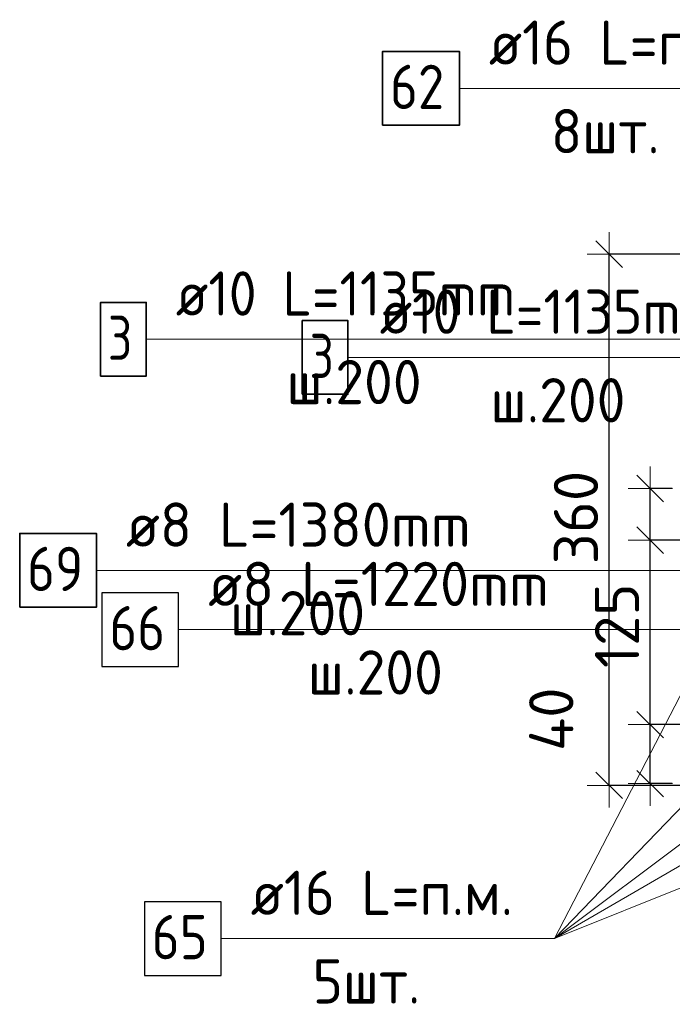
# Model space of a CAD drawing. Header units: metres. Extents: x -38 to 97, y -15 to 21.
# Tile 20 of 205: x 71.638 to 72.08, y 2.036 to 2.703. Entities that reach past the tile are written whole.
import ezdxf

# ---------------------------------------------------------------- set-up
doc = ezdxf.new("R2010")
doc.units = ezdxf.units.M
doc.header["$PDMODE"] = 65
for name, color, linetype, lineweight in [('XR$3$Арм.стержн. Арматура края', 96, 'Continuous', 35), ('XR$3$Арм.стержн. Хомут', 240, 'Continuous', 35), ('XR$3$Арм.стержн.горизонт. 1', 180, 'Continuous', 35), ('XR$3$Размерная линия (1)', 7, 'Continuous', 13), ('XR$4$Арм.стержн. Арматура края', 96, 'Continuous', 35), ('XR$4$Арм.стержн.горизонт. 1', 180, 'Continuous', 35), ('XR$4$Размерная линия (1)', 7, 'Continuous', 13)]:
    doc.layers.add(name, color=color, linetype=linetype, lineweight=lineweight)
doc.styles.add('ISOCPEUR', font='txt')
doc.dimstyles.new('DIMSTYLE_23', dxfattribs={"dimtxt": 0.03, "dimasz": 0.03, "dimexe": 0, "dimexo": 0, "dimgap": 0.015, "dimtad": 2, "dimdec": 0, "dimlfac": 1000, "dimrnd": 5, "dimzin": 12, "dimdsep": 46, "dimtxsty": 'ISOCPEUR', "dimblk1": 'ALL_ML_STRICH', "dimblk2": 'ALL_ML_STRICH', "dimsah": 1, "dimcen": 0, "dimclrd": 7, "dimclre": 256, "dimclrt": 7, "dimadec": 0, "dimazin": 0, "dimtfac": 1, "dimtdec": 0, "dimtix": 1, "dimtmove": 2, "dimatfit": 3, "dimfxl": 0, "dimtvp": 1.2, "dimtzin": 0, "dimlwd": 0, "dimlwe": -3, "dimarcsym": 0})
doc.dimstyles.new('DIMSTYLE_24', dxfattribs={"dimtxt": 0.03, "dimasz": 0.03, "dimexe": 0, "dimexo": 0, "dimgap": 0.015, "dimtad": 2, "dimdec": 0, "dimlfac": 1000, "dimrnd": 5, "dimzin": 12, "dimdsep": 46, "dimtxsty": 'ISOCPEUR', "dimblk1": 'ALL_ML_STRICH', "dimblk2": 'ALL_ML_STRICH', "dimsah": 1, "dimcen": 0, "dimclrd": 7, "dimclre": 256, "dimclrt": 7, "dimadec": 0, "dimazin": 0, "dimtfac": 1, "dimtdec": 0, "dimtix": 1, "dimtmove": 2, "dimatfit": 3, "dimfxl": 0, "dimtzin": 0, "dimlwd": 0, "dimlwe": -3, "dimarcsym": 0})
doc.dimstyles.new('DIMSTYLE_32', dxfattribs={"dimtxt": 0.03, "dimasz": 0.03, "dimexe": 0, "dimexo": 0, "dimgap": 0.015, "dimtad": 0, "dimdec": 0, "dimlfac": 1000, "dimrnd": 5, "dimzin": 12, "dimdsep": 46, "dimtxsty": 'ISOCPEUR', "dimblk1": 'ALL_ML_STRICH', "dimblk2": 'ALL_ML_STRICH', "dimsah": 1, "dimcen": 0, "dimclrd": 7, "dimclre": 256, "dimclrt": 7, "dimadec": 0, "dimazin": 0, "dimtfac": 1, "dimtdec": 0, "dimtix": 1, "dimtmove": 2, "dimatfit": 3, "dimfxl": 0, "dimtvp": 1.2, "dimtzin": 0, "dimlwd": 0, "dimlwe": -3, "dimarcsym": 0})

# ---------------------------------------------------------------- blocks, each defined once
blk = doc.blocks.new('ALL_ML_STRICH')
at = {"color": 0, "linetype": 'ByBlock', "lineweight": -2}
for p, q in [((0, -0.5), (0, 0.5)), ((-0.3, -0.3), (0.3, 0.3)), ((-1, 0), (0.5, 0))]:
    blk.add_line(p, q, dxfattribs=at)
blk = doc.blocks.new('*D247')
at = {"layer": 'DEFPOINTS', "color": 7, "linetype": 'Continuous', "lineweight": 13, "transparency": 33554687}
for p in [(72.17211, 2.54403), (72.03736, 2.18403), (72.17211, 2.18403)]:
    blk.add_point(p, dxfattribs=at)
at = {"layer": 'XR$3$Размерная линия (1)', "color": 9, "linetype": 'Continuous', "lineweight": -2, "true_color": 0xc7c7c7, "transparency": 33554687}
for p, q in [((72.15211, 2.54403), (72.03736, 2.54403)), ((72.15211, 2.18403), (72.03736, 2.18403))]:
    blk.add_line(p, q, dxfattribs=at)
at = {"layer": 'XR$3$Размерная линия (1)', "color": 7, "linetype": 'Continuous', "lineweight": -2, "transparency": 33554687}
blk.add_line((72.03736, 2.18403), (72.03736, 2.54403), dxfattribs=at)
at = {"layer": 'XR$3$Размерная линия (1)', "color": 7, "linetype": 'Continuous', "lineweight": 13, "transparency": 33554687, "xscale": 0.03, "yscale": 0.03, "zscale": 0.03}
for p, rotation in [((72.03736, 2.54403), 90), ((72.03736, 2.18403), 270)]:
    blk.add_blockref('ALL_ML_STRICH', p, dxfattribs=dict(at, rotation=rotation))
at = {"layer": 'XR$3$Размерная линия (1)', "color": 7, "linetype": 'Continuous', "lineweight": 13, "transparency": 33554687, "insert": (72.01486, 2.36553), "char_height": 0.03, "width": 0.09, "attachment_point": 5, "rotation": 90, "style": 'ISOCPEUR'}
blk.add_mtext('\\A1;{360}', dxfattribs=at)
blk = doc.blocks.new('*D517')
at = {"layer": 'DEFPOINTS', "color": 7, "linetype": 'Continuous', "lineweight": 13, "transparency": 33554687}
for p in [(72.13995, 2.22518), (72.06519, 2.18518), (72.10003, 2.18518)]:
    blk.add_point(p, dxfattribs=at)
at = {"layer": 'XR$4$Размерная линия (1)', "color": 9, "linetype": 'Continuous', "lineweight": -2, "true_color": 0xc7c7c7, "transparency": 33554687}
for p, q in [((72.11995, 2.22518), (72.06519, 2.22518)), ((72.08003, 2.18518), (72.06519, 2.18518))]:
    blk.add_line(p, q, dxfattribs=at)
at = {"layer": 'XR$4$Размерная линия (1)', "color": 7, "linetype": 'Continuous', "lineweight": -2, "transparency": 33554687}
blk.add_line((72.06519, 2.18518), (72.06519, 2.22518), dxfattribs=at)
at = {"layer": 'XR$4$Размерная линия (1)', "color": 7, "linetype": 'Continuous', "lineweight": 13, "transparency": 33554687, "xscale": 0.03, "yscale": 0.03, "zscale": 0.03}
for p, rotation in [((72.06519, 2.22518), 90), ((72.06519, 2.18518), 270)]:
    blk.add_blockref('ALL_ML_STRICH', p, dxfattribs=dict(at, rotation=rotation))
at = {"layer": 'XR$4$Размерная линия (1)', "color": 7, "linetype": 'Continuous', "lineweight": 13, "transparency": 33554687, "insert": (71.99811, 2.22882), "char_height": 0.03, "width": 0.06, "attachment_point": 5, "rotation": 90, "style": 'ISOCPEUR'}
blk.add_mtext('\\A1;{40}', dxfattribs=at)
blk = doc.blocks.new('*D518')
at = {"layer": 'DEFPOINTS', "color": 7, "linetype": 'Continuous', "lineweight": 13, "transparency": 33554687}
for p in [(72.13995, 2.35018), (72.06519, 2.22518), (72.13995, 2.22518)]:
    blk.add_point(p, dxfattribs=at)
at = {"layer": 'XR$4$Размерная линия (1)', "color": 9, "linetype": 'Continuous', "lineweight": -2, "true_color": 0xc7c7c7, "transparency": 33554687}
for p, q in [((72.11995, 2.35018), (72.06519, 2.35018)), ((72.11995, 2.22518), (72.06519, 2.22518))]:
    blk.add_line(p, q, dxfattribs=at)
at = {"layer": 'XR$4$Размерная линия (1)', "color": 7, "linetype": 'Continuous', "lineweight": -2, "transparency": 33554687}
blk.add_line((72.06519, 2.22518), (72.06519, 2.35018), dxfattribs=at)
at = {"layer": 'XR$4$Размерная линия (1)', "color": 7, "linetype": 'Continuous', "lineweight": 13, "transparency": 33554687, "xscale": 0.03, "yscale": 0.03, "zscale": 0.03}
for p, rotation in [((72.06519, 2.35018), 90), ((72.06519, 2.22518), 270)]:
    blk.add_blockref('ALL_ML_STRICH', p, dxfattribs=dict(at, rotation=rotation))
at = {"layer": 'XR$4$Размерная линия (1)', "color": 7, "linetype": 'Continuous', "lineweight": 13, "transparency": 33554687, "insert": (72.04269, 2.29218), "char_height": 0.03, "width": 0.09, "attachment_point": 5, "rotation": 90, "style": 'ISOCPEUR'}
blk.add_mtext('\\A1;{125}', dxfattribs=at)
blk = doc.blocks.new('*D519')
at = {"layer": 'DEFPOINTS', "color": 7, "linetype": 'Continuous', "lineweight": 13, "transparency": 33554687}
for p in [(72.10003, 2.38518), (72.06519, 2.35018), (72.13995, 2.35018)]:
    blk.add_point(p, dxfattribs=at)
at = {"layer": 'XR$4$Размерная линия (1)', "color": 9, "linetype": 'Continuous', "lineweight": -2, "true_color": 0xc7c7c7, "transparency": 33554687}
for p, q in [((72.08003, 2.38518), (72.06519, 2.38518)), ((72.11995, 2.35018), (72.06519, 2.35018))]:
    blk.add_line(p, q, dxfattribs=at)
at = {"layer": 'XR$4$Размерная линия (1)', "color": 7, "linetype": 'Continuous', "lineweight": -2, "transparency": 33554687}
blk.add_line((72.06519, 2.35018), (72.06519, 2.38518), dxfattribs=at)
at = {"layer": 'XR$4$Размерная линия (1)', "color": 7, "linetype": 'Continuous', "lineweight": 13, "transparency": 33554687, "xscale": 0.03, "yscale": 0.03, "zscale": 0.03}
for p, rotation in [((72.06519, 2.38518), 90), ((72.06519, 2.35018), 270)]:
    blk.add_blockref('ALL_ML_STRICH', p, dxfattribs=dict(at, rotation=rotation))
at = {"layer": 'XR$4$Размерная линия (1)', "color": 7, "linetype": 'Continuous', "lineweight": 13, "transparency": 33554687, "insert": (72.10355, 2.4359), "char_height": 0.03, "width": 0.06, "attachment_point": 5, "rotation": 90, "style": 'ISOCPEUR'}
blk.add_mtext('\\A1;{35}', dxfattribs=at)

msp = doc.modelspace()

# ---------------------------------------------------------------- linework, layer by layer
at = {"layer": 'XR$3$Арм.стержн. Арматура края', "color": 7, "linetype": 'Continuous', "lineweight": 13, "transparency": 33554687}
for p, q in [((71.72365, 2.48637), (72.03065, 2.48637)), ((72.03065, 2.48637), (72.19703, 2.48637))]:
    msp.add_line(p, q, dxfattribs=at)
at = {"layer": 'XR$3$Арм.стержн. Арматура края', "color": 7, "linetype": 'Continuous', "lineweight": 35, "transparency": 33554687}
msp.add_lwpolyline([(71.69265, 2.46137), (71.72365, 2.46137), (71.72365, 2.51137), (71.69265, 2.51137), (71.69265, 2.46137)], dxfattribs=at)
at = {"layer": 'XR$3$Арм.стержн. Хомут', "color": 7, "linetype": 'Continuous', "lineweight": 13, "transparency": 33554687}
for p, q in [((71.74558, 2.28956), (72.03758, 2.28956)), ((72.03758, 2.28956), (72.20007, 2.28956))]:
    msp.add_line(p, q, dxfattribs=at)
at = {"layer": 'XR$3$Арм.стержн. Хомут', "color": 7, "linetype": 'Continuous', "lineweight": 25, "transparency": 33554687}
msp.add_lwpolyline([(71.69358, 2.26456), (71.74558, 2.26456), (71.74558, 2.31456), (71.69358, 2.31456), (71.69358, 2.26456)], dxfattribs=at)
at = {"layer": 'XR$3$Арм.стержн.горизонт. 1', "color": 7, "linetype": 'Continuous', "lineweight": 13, "transparency": 33554687}
msp.add_line((71.93584, 2.65643), (72.16184, 2.65643), dxfattribs=at)
at = {"layer": 'XR$3$Арм.стержн.горизонт. 1', "color": 7, "linetype": 'Continuous', "lineweight": 35, "transparency": 33554687}
msp.add_lwpolyline([(71.88384, 2.63143), (71.93584, 2.63143), (71.93584, 2.68143), (71.88384, 2.68143), (71.88384, 2.63143)], dxfattribs=at)
at = {"layer": 'XR$4$Арм.стержн. Арматура края', "color": 7, "linetype": 'Continuous', "lineweight": 13, "transparency": 33554687}
for p, q in [((71.86032, 2.47405), (72.17032, 2.47405)), ((71.68983, 2.32972), (71.98783, 2.32972)), ((71.98783, 2.32972), (72.12903, 2.32972))]:
    msp.add_line(p, q, dxfattribs=at)
at = {"layer": 'XR$4$Арм.стержн. Арматура края', "color": 7, "linetype": 'Continuous', "lineweight": 35, "transparency": 33554687}
for points in [[(71.82932, 2.44905), (71.86032, 2.44905), (71.86032, 2.49905), (71.82932, 2.49905), (71.82932, 2.44905)], [(71.63783, 2.30472), (71.68983, 2.30472), (71.68983, 2.35472), (71.63783, 2.35472), (71.63783, 2.30472)]]:
    msp.add_lwpolyline(points, dxfattribs=at)
at = {"layer": 'XR$4$Арм.стержн.горизонт. 1', "color": 7, "linetype": 'Continuous', "lineweight": 13, "transparency": 33554687}
for p, q in [((72.00038, 2.08015), (72.13995, 2.35018)), ((72.00038, 2.08015), (72.36003, 2.35018)), ((72.00038, 2.08015), (72.24995, 2.22518)), ((72.00038, 2.08015), (72.36003, 2.22518)), ((72.00038, 2.08015), (72.13995, 2.22518)), ((71.77438, 2.08015), (72.00038, 2.08015))]:
    msp.add_line(p, q, dxfattribs=at)
at = {"layer": 'XR$4$Арм.стержн.горизонт. 1', "color": 7, "linetype": 'Continuous', "lineweight": 25, "transparency": 33554687}
msp.add_lwpolyline([(71.72238, 2.05515), (71.77438, 2.05515), (71.77438, 2.10515), (71.72238, 2.10515), (71.72238, 2.05515)], dxfattribs=at)

# ---------------------------------------------------------------- texts
at = {"layer": 'XR$3$Арм.стержн. Арматура края', "color": 7, "linetype": 'Continuous', "lineweight": 25, "transparency": 33554687, "char_height": 0.03, "attachment_point": 7, "style": 'ISOCPEUR'}
for s, insert, width in [('\\W0.92;ø10 L=1135mm ', (71.74365, 2.50237), 0.2806693), ('\\W0.78;3', (71.69765, 2.47237), 0.0326407), ('\\W0.95;ш.200 ', (71.81865, 2.44237), 0.1311996)]:
    msp.add_mtext(s, dxfattribs=dict(at, insert=insert, width=width))
at = {"layer": 'XR$3$Арм.стержн. Хомут', "color": 7, "linetype": 'Continuous', "lineweight": 25, "transparency": 33554687, "char_height": 0.03, "attachment_point": 7, "style": 'ISOCPEUR'}
for s, insert, width in [('\\W0.96;ø8 L=1220mm ', (71.76558, 2.30556), 0.2722217), ('\\W0.87;66', (71.69858, 2.27556), 0.0550812), ('\\W0.95;ш.200 ', (71.83308, 2.24556), 0.1311995)]:
    msp.add_mtext(s, dxfattribs=dict(at, insert=insert, width=width))
at = {"layer": 'XR$3$Арм.стержн.горизонт. 1', "color": 7, "linetype": 'Continuous', "lineweight": 25, "transparency": 33554687, "char_height": 0.03, "attachment_point": 7, "style": 'ISOCPEUR'}
for s, insert, width in [('\\W0.94;ø16 L=п.м.', (71.95584, 2.67243), 0.199983), ('\\W0.87;62', (71.88884, 2.64243), 0.0550812), ('\\W0.94;8шт. ', (71.99784, 2.61243), 0.1161286)]:
    msp.add_mtext(s, dxfattribs=dict(at, insert=insert, width=width))
at = {"layer": 'XR$4$Арм.стержн. Арматура края', "color": 7, "linetype": 'Continuous', "lineweight": 25, "transparency": 33554687, "char_height": 0.03, "attachment_point": 7, "style": 'ISOCPEUR'}
for s, insert, width in [('\\W0.92;ø10 L=1135mm ', (71.88182, 2.49005), 0.2806692), ('\\W0.78;3', (71.83432, 2.46005), 0.0326407), ('\\W0.95;ш.200 ', (71.95682, 2.43005), 0.1311995), ('\\W0.96;ø8 L=1380mm ', (71.70983, 2.34572), 0.2722217), ('\\W0.87;69', (71.64283, 2.31572), 0.0550812), ('\\W0.95;ш.200 ', (71.78033, 2.28572), 0.1311995)]:
    msp.add_mtext(s, dxfattribs=dict(at, insert=insert, width=width))
at = {"layer": 'XR$4$Арм.стержн.горизонт. 1', "color": 7, "linetype": 'Continuous', "lineweight": 25, "transparency": 33554687, "char_height": 0.03, "attachment_point": 7, "style": 'ISOCPEUR'}
for s, insert, width in [('\\W0.94;ø16 L=п.м.', (71.79438, 2.09615), 0.1999832), ('\\W0.87;65', (71.72738, 2.06615), 0.0550812), ('\\W0.94;5шт. ', (71.83638, 2.03615), 0.1161286)]:
    msp.add_mtext(s, dxfattribs=dict(at, insert=insert, width=width))

# ---------------------------------------------------------------- dimensions: what is measured, and where the dimension line sits
at = {"layer": 'XR$3$Размерная линия (1)', "color": 7, "linetype": 'Continuous', "lineweight": 13, "transparency": 33554687}
dim = msp.add_linear_dim(base=(72.03736, 2.54403), p1=(72.15211, 2.18403), p2=(72.15211, 2.54403), angle=90, dimstyle='DIMSTYLE_24', override={"dimpost": '<>', "dimclrd": 7, "dimclre": 9, "dimclrt": 7, "dimlwd": 0, "dimlwe": 65533}, dxfattribs=at)
dim.commit()
dim.dimension.update_dxf_attribs({"geometry": '*D247', "text_midpoint": (72.01486, 2.36553), "dimtype": 160})
at = {"layer": 'XR$4$Размерная линия (1)', "color": 7, "linetype": 'Continuous', "lineweight": 13, "transparency": 33554687}
for base, p1, p2, dimstyle, picture, middle in [((72.06519, 2.38518), (72.11995, 2.35018), (72.08003, 2.38518), 'DIMSTYLE_32', '*D519', (72.10355, 2.4359)), ((72.06519, 2.35018), (72.11995, 2.22518), (72.11995, 2.35018), 'DIMSTYLE_24', '*D518', (72.04269, 2.29218)), ((72.06519, 2.22518), (72.08003, 2.18518), (72.11995, 2.22518), 'DIMSTYLE_23', '*D517', (71.99811, 2.22882))]:
    dim = msp.add_linear_dim(base=base, p1=p1, p2=p2, angle=90, dimstyle=dimstyle, override={"dimpost": '<>', "dimclrd": 7, "dimclre": 9, "dimclrt": 7, "dimlwd": 0, "dimlwe": 65533}, dxfattribs=at)
    dim.commit()
    dim.dimension.update_dxf_attribs({"geometry": picture, "text_midpoint": middle, "dimtype": 160})

doc.saveas('drawing.dxf')
